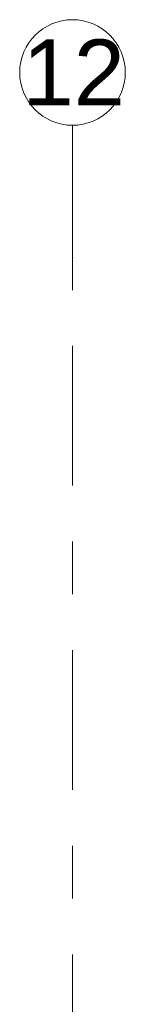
# Model space of a CAD drawing. Header units: metres. Extents: x -3.6 to 84.5, y -11 to 16.8.
# Tile 152 of 229: x 40.03 to 40.23, y 14.94 to 16.805. Entities that reach past the tile are written whole.
import ezdxf

# ---------------------------------------------------------------- set-up
doc = ezdxf.new("R2010")
doc.units = ezdxf.units.M
doc.header["$MEASUREMENT"] = 0
doc.linetypes.add('Strichlinie doppelt', pattern=[0.546806, 0.264583, -0.105833, 0.070556, -0.105833])
doc.layers.add('451 - Universal.Achsen Raster', color=7, linetype='Continuous')
doc.styles.add('ERSTELLTER_STIL_2', font='txt')

msp = doc.modelspace()

# ---------------------------------------------------------------- linework, layer by layer
at = {"layer": '451 - Universal.Achsen Raster', "color": 160, "linetype": 'Strichlinie doppelt', "lineweight": 9, "true_color": 0x3232ff}
for p, q in [((40.13, 16.355), (40.13, 16.605)), ((40.13, -10.585), (40.13, 16.355))]:
    msp.add_line(p, q, dxfattribs=at)
at = {"layer": '451 - Universal.Achsen Raster', "color": 160, "linetype": 'Continuous', "lineweight": 9, "true_color": 0x3232ff}
msp.add_circle((40.13, 16.705), 0.1, dxfattribs=at)
at = {"layer": '451 - Universal.Achsen Raster', "color": 160, "linetype": 'Strichlinie doppelt', "lineweight": 9, "true_color": 0x3232ff}
msp.add_point((40.13, 16.355), dxfattribs=at)
msp.add_point((40.13, 16.355), dxfattribs=at)

# ---------------------------------------------------------------- texts
at = {"layer": '451 - Universal.Achsen Raster', "color": 160, "lineweight": 9, "true_color": 0x3232ff, "insert": (40.0351, 16.7675), "char_height": 0.125, "attachment_point": 1, "style": 'ERSTELLTER_STIL_2'}
msp.add_mtext('\\A1;{\\pql;\\pt0;\\fArial|b0|i0|c0|p38;12}', dxfattribs=at)

doc.saveas('drawing.dxf')
